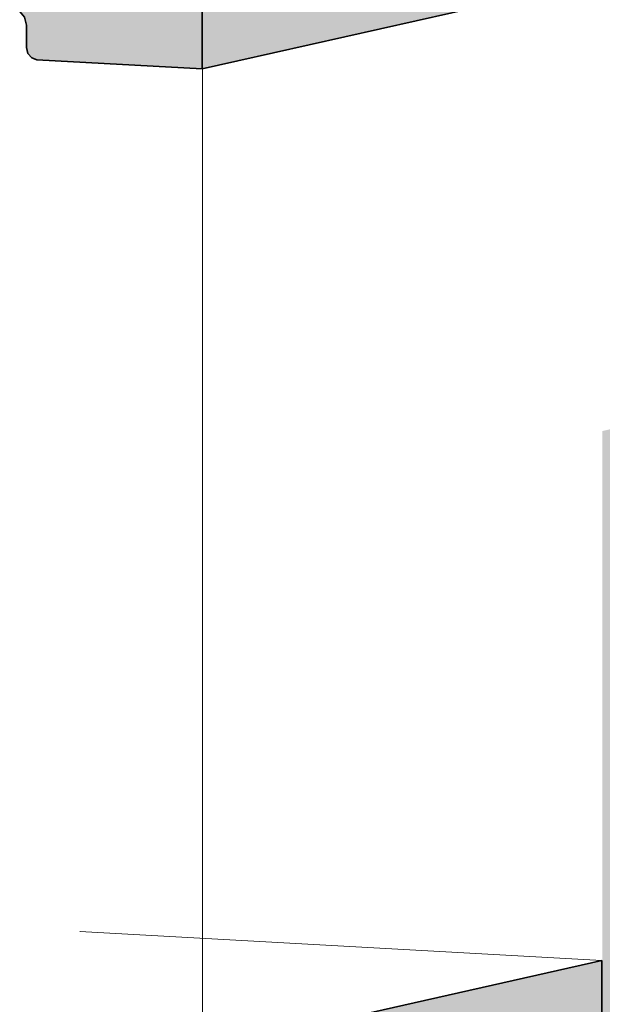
# Model space of a CAD drawing. Header units: millimetres. Extents: x -35550 to -1797, y -2320 to 9844.
# Tile 71 of 96: x -6497 to -5005, y -514 to 2009. Entities that reach past the tile are written whole.
import ezdxf

# ---------------------------------------------------------------- set-up
doc = ezdxf.new("R2010")
doc.units = ezdxf.units.MM
doc.layers.add('Cut Pattern-4', color=7, linetype='Continuous', lineweight=35, true_color=0x787878)
doc.layers.add('Generic Models-5', color=9, linetype='Continuous', lineweight=18, true_color=0x808080)
for name, color, linetype, lineweight in [('Generic Models', 7, 'Continuous', 18), ('Generic Models-6', 7, 'Continuous', 35), ('Section Boxes', 7, 'Continuous', 9)]:
    doc.layers.add(name, color=color, linetype=linetype, lineweight=lineweight)

# ---------------------------------------------------------------- blocks, each defined once
blk = doc.blocks.new('Generic Models 9 - Generic Models 27-1786597-3D - trepikoda')
at = {"layer": 'Generic Models-5'}
blk.add_hatch(color=256, dxfattribs=at).paths.add_polyline_path([(29939.4, -899.3), (30962.9, -668.7), (30962.9, -401.5), (29939.4, -632.2)], flags=0)
at = {"layer": 'Generic Models'}
for q in [(29626.8, -327.5), (30962.9, -401.5)]:
    blk.add_line((29625.5, -327.8), q, dxfattribs=at)
at = {"layer": 'Generic Models-6'}
for p, q in [((30962.9, -401.5), (29939.4, -632.2)), ((30962.9, -668.7), (30962.9, -401.5))]:
    blk.add_line(p, q, dxfattribs=at)
blk = doc.blocks.new('Generic Models 28 - Generic Models 27-1786893-3D - trepikoda')
at = {"layer": 'Generic Models-5'}
for points in [[(29939.4, 1883.2), (30964.2, 2114.2), (30964.2, 2381.3), (29939.4, 2150.3)], [(29939.4, 1883.2), (29939.4, 2150.3), (28406.8, 2234.9), (28406.8, 2190.2), (28602, 2179.4), (28602, 1949.2), (28684.1, 1944.7), (28703.2, 1949.2), (28717, 1961.8), (28724, 1981), (28731.9, 2042.8), (28738.2, 2059.9), (28751, 2071.6), (28767.4, 2075.1), (29453, 2037.3), (29470.9, 2030.9), (29484.1, 2015.7), (29488.9, 1995.5), (29488.9, 1937.9), (29492.5, 1922.8), (29502.3, 1911.3), (29515.8, 1906.6), (29783.7, 1891.8)]]:
    blk.add_hatch(color=256, dxfattribs=at).paths.add_polyline_path(points, flags=0)
at = {"layer": 'Generic Models'}
for p, q in [((29426.7, 2466.1), (29194.8, 2413.9)), ((29538.1, 2460), (30964.2, 2381.3)), ((29150.5, 2403.9), (29105.6, 2393.8)), ((28855.8, 2384.5), (28865.4, 2378.8)), ((28868.4, 2377.1), (28882.6, 2368.7)), ((28885.4, 2367), (28890.9, 2363.8)), ((28904, 2348.3), (28903.2, 2339.3)), ((28910.1, 2349.7), (28904, 2348.3)), ((28904, 2348.3), (28910.1, 2348)), ((28963.8, 2345), (28970.7, 2344.6)), ((28963.8, 2330.6), (28990.2, 2336.5)), ((28406.8, 2234.9), (28755.7, 2313.5)), ((28755.7, 2313.5), (28862.2, 2307.6)), ((28571.4, 2127.8), (28571.4, 2181.1)), ((28571.4, 2127.8), (28602, 2134.7)), ((28602, 2126.1), (28571.4, 2127.8)), ((28694, 1945.5), (29170.2, 2052.9)), ((28461.7, 2035.2), (28461.7, 1888.3)), ((28461.7, 1888.3), (28600, 1965.6)), ((28602, 1952), (28514.8, 1903.2)), ((28600, 1965.6), (28602, 1965.5))]:
    blk.add_line(p, q, dxfattribs=at)
at = {"layer": 'Generic Models-6'}
for p, q in [((30964.2, 2381.3), (29939.4, 2150.3)), ((30964.2, 2114.2), (30964.2, 2381.3)), ((29939.4, 2150.3), (28406.8, 2234.9)), ((28406.8, 2234.9), (28406.8, 2190.2)), ((28406.8, 2190.2), (28602, 2179.4)), ((28602, 2179.4), (28602, 1949.2)), ((29939.4, 1883.2), (29939.4, 2150.3)), ((29939.4, 1883.2), (30964.2, 2114.2)), ((28767.4, 2075.1), (29453, 2037.3)), ((28724, 1981), (28731.9, 2042.8)), ((29488.9, 1995.5), (29488.9, 1937.9)), ((28602, 1949.2), (28684.1, 1944.7)), ((29515.8, 1906.6), (29939.4, 1883.2))]:
    blk.add_line(p, q, dxfattribs=at)
for points in [[(28731.9, 2042.8, 0), (28738.2, 2059.9, 0), (28751, 2071.6, 0), (28767.4, 2075.1, 0)], [(29453, 2037.3, 0), (29470.9, 2030.9, 0), (29484.1, 2015.7, 0), (29488.9, 1995.5, 0)], [(28684.1, 1944.7, 0), (28702.6, 1948.7, 0), (28717, 1961.8, 0), (28724, 1981, 0)], [(29488.9, 1937.9, 0), (29492.5, 1922.8, 0), (29502.3, 1911.3, 0), (29515.8, 1906.6, 0)]]:
    blk.add_polyline3d(points, dxfattribs=at)

msp = doc.modelspace()

# ---------------------------------------------------------------- hatches: boundary and pattern name
at = {"layer": 'Cut Pattern-4'}
msp.add_hatch(color=256, dxfattribs=at).paths.add_polyline_path([(-5004.8, -1827.3), (-4853.7, -1793.3), (-4853.7, 989.3), (-5004.8, 955.2), (-5004.8, -1784.9)], flags=0)

# ---------------------------------------------------------------- linework, layer by layer
at = {"layer": 'Section Boxes'}
msp.add_line((-6029.5, 9299.8), (-6029.5, -2320.1), dxfattribs=at)

# ---------------------------------------------------------------- block references
at = {"layer": 'Generic Models'}
for name in ['Generic Models 9 - Generic Models 27-1786597-3D - trepikoda', 'Generic Models 28 - Generic Models 27-1786893-3D - trepikoda']:
    msp.add_blockref(name, (-35969, 0), dxfattribs=at)

doc.saveas('drawing.dxf')
